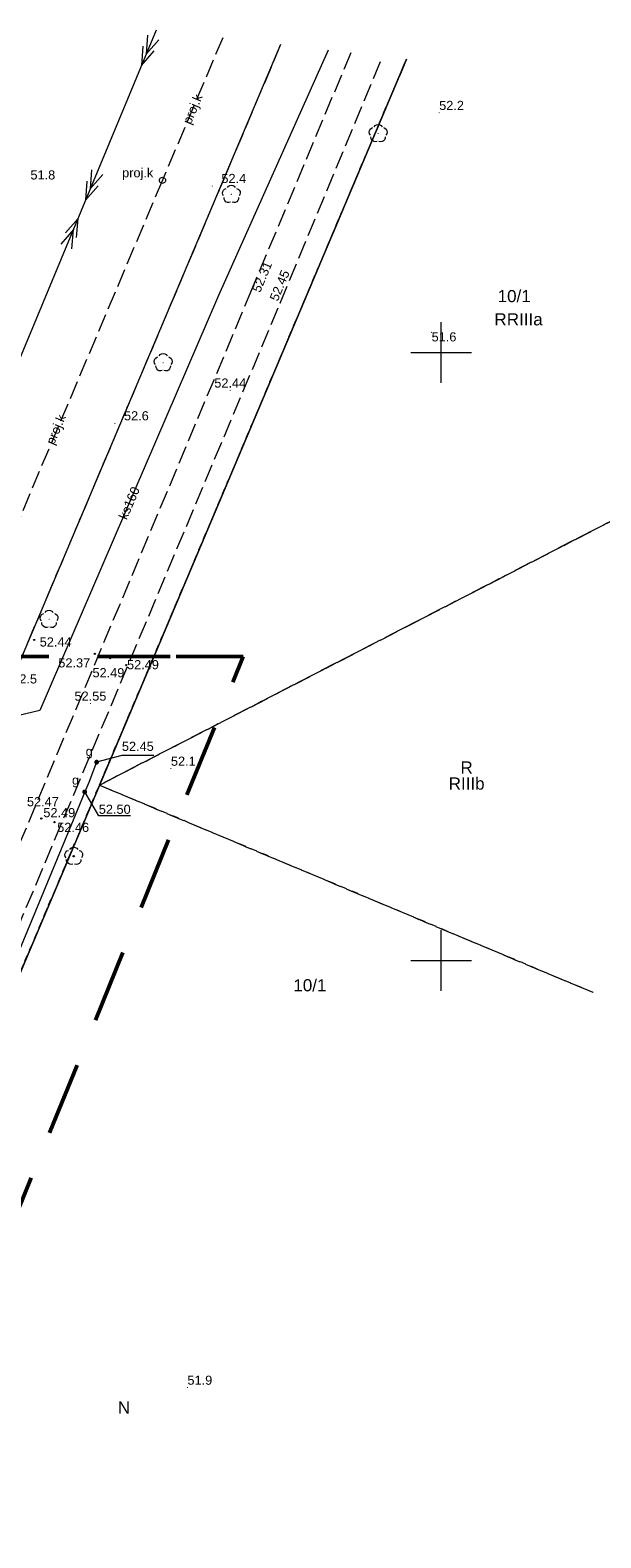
# Model space of a CAD drawing. Extents: x 5462052 to 5462554, y 5922477 to 5923179.
# Tile 41 of 42: x 5462316 to 5462363, y 5923053 to 5923177. Entities that reach past the tile are written whole.
import ezdxf
from ezdxf.enums import TextEntityAlignment as Align

# ---------------------------------------------------------------- set-up
doc = ezdxf.new("R2010")
doc.units = 0
doc.header["$PDMODE"] = 32
doc.header["$PDSIZE"] = 0.1
for name, pattern in [('PRZER1-1', [2, 1, -1]), ('PRZER3-1', [4, 3, -1]), ('PRZER3-2', [5, 3, -2])]:
    doc.linetypes.add(name, pattern=pattern)
doc.layers.get('0').update_dxf_attribs({"linetype": 'CONTINUOUS', "lineweight": 13})
doc.layers.add('!pomiar wys', color=7, linetype='CONTINUOUS')
for name, color, linetype, lineweight in [('EGDE', 7, 'CONTINUOUS', 18), ('EGDE_O', 7, 'CONTINUOUS', 18), ('GUPPRZ', 7, 'CONTINUOUS', 18), ('GUPPRZ_O', 7, 'CONTINUOUS', 18), ('OTKJ', 7, 'PRZER3-1', 18), ('OTRN', 7, 'CONTINUOUS', 13), ('OTRN_O', 7, 'CONTINUOUS', 13), ('OTRS', 7, 'CONTINUOUS', 13), ('OTRS_O', 7, 'CONTINUOUS', 13), ('zakres', 5, 'PRZER3-2', 50)]:
    doc.layers.add(name, color=color, linetype=linetype, lineweight=lineweight)
for name, color, linetype, lineweight, true_color in [('EGKK', 7, 'PRZER3-1', 18, 0x24bc24), ('EGKK_O', 7, 'PRZER3-1', 18, 0x24bc24), ('EGUG', 7, 'PRZER1-1', 18, 0x008000), ('EGUG_O', 7, 'PRZER1-1', 18, 0x008000), ('OTZL', 7, 'CONTINUOUS', 18, 0x008000), ('SUEP', 1, 'CONTINUOUS', 18, 0xff0000), ('SUGP', 7, 'CONTINUOUS', 18, 0xbfbf00), ('SUGU', 7, 'CONTINUOUS', 18, 0xbfbf00), ('SUGU_O', 7, 'CONTINUOUS', 18, 0xbfbf00), ('SUGW', 7, 'CONTINUOUS', 18, 0xbfbf00), ('SUGW_O', 7, 'CONTINUOUS', 18, 0xbfbf00), ('SUKP', 7, 'CONTINUOUS', 18, 0x803300), ('SUKP_O', 7, 'CONTINUOUS', 18, 0x803300), ('SUKS', 7, 'CONTINUOUS', 18, 0x803300), ('SUKS_O', 7, 'CONTINUOUS', 18, 0x803300)]:
    doc.layers.add(name, color=color, linetype=linetype, lineweight=lineweight, true_color=true_color)
doc.styles.add('GEO-INFO', font='arial.ttf')

# ---------------------------------------------------------------- blocks, each defined once
blk = doc.blocks.new('POINT')
at = {"color": 0}
blk.add_point((0, 0), dxfattribs=at)
blk = doc.blocks.new('KOLO')
blk.add_hatch(color=0).paths.add_polyline_path([(-0.5, 0), (-0.482963, -0.12941), (-0.433013, -0.25), (-0.353553, -0.353553), (-0.25, -0.433013), (-0.12941, -0.482963), (0, -0.5), (0.12941, -0.482963), (0.25, -0.433013), (0.353553, -0.353553), (0.433013, -0.25), (0.482963, -0.12941), (0.5, 0), (0.482963, 0.12941), (0.433013, 0.25), (0.353553, 0.353553), (0.25, 0.433013), (0.12941, 0.482963), (0, 0.5), (-0.12941, 0.482963), (-0.25, 0.433013), (-0.353553, 0.353553), (-0.433013, 0.25), (-0.482963, 0.12941)])
blk = doc.blocks.new('SPDLP')
blk.add_hatch(color=0).paths.add_polyline_path([(0, -0.09), (0.027812, -0.085595), (0.052901, -0.072812), (0.072812, -0.052901), (0.085595, -0.027812), (0.09, 0), (0.085595, 0.027812), (0.072812, 0.052901), (0.052901, 0.072812), (0.027812, 0.085595), (0, 0.09), (-0.027812, 0.085595), (-0.052901, 0.072812), (-0.072812, 0.052901), (-0.085595, 0.027812), (-0.09, 0), (-0.085595, -0.027812), (-0.072812, -0.052901), (-0.052901, -0.072812), (-0.027812, -0.085595)])
at = {"color": 0}
for points in [[(-1.271938, -0.268652), (-1.40916, -0.048001), (-1.462858, 0.20623), (-1.426585, 0.463525), (-1.304695, 0.693003), (-1.11182, 0.867117), (-0.871109, 0.964971)], [(-0.648554, 1.126667), (-0.481106, 1.325358), (-0.255912, 1.454989), (0, 1.5), (0.255912, 1.454989), (0.481106, 1.325358), (0.648554, 1.126667)], [(0.871109, 0.964971), (1.11182, 0.867117), (1.304695, 0.693003), (1.426585, 0.463525), (1.462858, 0.20623), (1.40916, -0.048001), (1.271938, -0.268652)], [(-0.137547, -1.292703), (-0.389802, -1.355024), (-0.648184, -1.327532), (-0.881678, -1.213525), (-1.062258, -1.026689), (-1.168249, -0.78945), (-1.186929, -0.530282)], [(1.186929, -0.530282), (1.168249, -0.78945), (1.062258, -1.026689), (0.881678, -1.213525), (0.648184, -1.327532), (0.389802, -1.355024), (0.137547, -1.292703)]]:
    blk.add_lwpolyline(points, dxfattribs=at)
blk = doc.blocks.new('OKRAG_PELNY')
at = {"color": 0}
blk.add_lwpolyline([(0, 0.5), (0.12941, 0.482963), (0.25, 0.433013), (0.353553, 0.353553), (0.433013, 0.25), (0.482963, 0.12941), (0.5, 0), (0.482963, -0.12941), (0.433013, -0.25), (0.353553, -0.353553), (0.25, -0.433013), (0.12941, -0.482963), (0, -0.5), (-0.12941, -0.482963), (-0.25, -0.433013), (-0.353553, -0.353553), (-0.433013, -0.25), (-0.482963, -0.12941), (-0.5, 0), (-0.482963, 0.12941), (-0.433013, 0.25), (-0.353553, 0.353553), (-0.25, 0.433013), (-0.12941, 0.482963)], close=True, dxfattribs=at)
blk = doc.blocks.new('SUEP2')
at = {"color": 0}
for points in [[(-2.5, -1), (0.5, 0), (-2.5, 1)], [(-0.5, -1), (2.5, 0), (-0.5, 1)]]:
    blk.add_lwpolyline(points, dxfattribs=at)

msp = doc.modelspace()

# ---------------------------------------------------------------- linework, layer by layer
at = {"linetype": 'Continuous', "elevation": 100, "flags": 128}
for points in [[(5462350, 5923147.5), (5462350, 5923152.5)], [(5462347.5, 5923150), (5462352.5, 5923150)], [(5462350, 5923097.5), (5462350, 5923102.5)], [(5462347.5, 5923100), (5462352.5, 5923100)]]:
    msp.add_lwpolyline(points, dxfattribs=at)
for p in [(5462316.53, 5923126.36, 52.44), (5462321.52, 5923125.21, 52.37), (5462322.78, 5923124.86, 52.49), (5462324.1, 5923124.28, 52.49), (5462317.12, 5923111.67, 52.49), (5462318.21, 5923111.38, 52.46), (5462319.79, 5923108.57, 52.64)]:
    msp.add_point(p)
at = {"layer": 'EGDE', "linetype": 'Continuous', "elevation": 10.22}
for points in [[(5462336.8, 5923175.32), (5462314.2, 5923121.88), (5462308.89, 5923109.34), (5462306.37, 5923103.36), (5462278.25, 5923036.89), (5462276.56, 5923032.87), (5462260.45, 5922994.78)], [(5462336.8, 5923175.32), (5462314.2, 5923121.88), (5462270.19, 5923118.8)], [(5462286.56, 5923030.86), (5462347.15, 5923174.12)], [(5462347.15, 5923174.12), (5462286.56, 5923030.86), (5462328.08, 5923013.44)]]:
    msp.add_lwpolyline(points, dxfattribs=at)
at = {"layer": 'EGKK', "linetype": 'PRZER3-1', "ltscale": 0.5, "elevation": 10.06}
for points in [[(5462336.8, 5923175.32), (5462314.2, 5923121.88), (5462270.19, 5923118.8)], [(5462347.15, 5923174.12), (5462321.9, 5923114.42), (5462382.3, 5923145.59)], [(5462382.3, 5923145.59), (5462321.9, 5923114.42), (5462362.51, 5923097.36)]]:
    msp.add_lwpolyline(points, dxfattribs=at)
at = {"layer": 'EGUG', "linetype": 'PRZER1-1', "ltscale": 0.5, "elevation": 10.08}
for points in [[(5462336.8, 5923175.32), (5462314.2, 5923121.88), (5462308.89, 5923109.34), (5462306.37, 5923103.36), (5462278.25, 5923036.89), (5462276.56, 5923032.87), (5462260.45, 5922994.78)], [(5462336.8, 5923175.32), (5462314.2, 5923121.88), (5462270.19, 5923118.8)], [(5462269.82, 5922991.29), (5462285.33, 5923027.96), (5462286.56, 5923030.86), (5462321.9, 5923114.42), (5462347.15, 5923174.12)], [(5462347.15, 5923174.12), (5462321.9, 5923114.42), (5462382.3, 5923145.59)], [(5462382.3, 5923145.59), (5462321.9, 5923114.42), (5462362.51, 5923097.36)], [(5462362.51, 5923097.36), (5462321.9, 5923114.42), (5462286.56, 5923030.86), (5462285.33, 5923027.96), (5462327.32, 5923011.57)]]:
    msp.add_lwpolyline(points, dxfattribs=at)
at = {"layer": 'GUPPRZ_O', "linetype": 'Continuous', "elevation": 10.8, "flags": 128}
for points in [[(5462326.37, 5923116.85), (5462323.75, 5923116.85), (5462321.67, 5923116.31)], [(5462324.47, 5923111.89), (5462321.85, 5923111.89), (5462320.69, 5923113.86)]]:
    msp.add_lwpolyline(points, dxfattribs=at)
at = {"layer": 'OTKJ', "linetype": 'PRZER3-1', "ltscale": 0.5, "elevation": 10.18}
for points in [[(5462342.57, 5923174.65), (5462334.42, 5923155.16), (5462305.02, 5923085.02), (5462293.03, 5923055.98), (5462291.44, 5923053.01), (5462288.52, 5923050.23), (5462282.02, 5923031.31), (5462271.62, 5923006.27), (5462265.8, 5922992.79)], [(5462268.13, 5922991.92), (5462273.72, 5923004.8), (5462284.87, 5923030.81), (5462289.93, 5923043.15), (5462295.8, 5923054.58), (5462307.37, 5923084.07), (5462336.77, 5923154.07), (5462345.2, 5923174.34)]]:
    msp.add_lwpolyline(points, dxfattribs=at)
at = {"layer": 'SUEP', "linetype": 'Continuous', "elevation": 10.14}
msp.add_lwpolyline([(5462326.58, 5923176.51), (5462299.4, 5923111.18)], dxfattribs=at)
at = {"layer": 'SUGP', "linetype": 'Continuous', "elevation": 10.14}
msp.add_lwpolyline([(5462321.67, 5923116.31), (5462321.04, 5923114.63), (5462320.69, 5923113.86), (5462320.08, 5923112.34), (5462308.77, 5923085.12), (5462298.47, 5923060.28), (5462284.2, 5923026.71), (5462272.58, 5922999.69), (5462272.3, 5922998.78), (5462269.25, 5922991.51)], dxfattribs=at)
at = {"layer": 'SUKP', "linetype": 'PRZER3-1', "ltscale": 0.5, "elevation": 10.14}
for points in [[(5462332.04, 5923175.88), (5462327.08, 5923164.16)], [(5462327.08, 5923164.16), (5462309.72, 5923123.1), (5462305.85, 5923123.1)]]:
    msp.add_lwpolyline(points, dxfattribs=at)
at = {"layer": 'SUKP', "linetype": 'Continuous', "elevation": 10.14}
msp.add_lwpolyline([(5462340.71, 5923174.87), (5462331.7, 5923154.68), (5462317, 5923120.57), (5462309.84, 5923118.86), (5462304.8, 5923108.38), (5462304.49, 5923107.64), (5462304.29, 5923107.28)], dxfattribs=at)
at = {"layer": 'zakres', "ltscale": 2, "elevation": 10.04}
for points in [[(5462132.02, 5922631.89), (5462350.16, 5922528.87), (5462411.69, 5922509.55), (5462519.64, 5922508.8), (5462516.03, 5922540.79), (5462419.68, 5922542.97), (5462148.36, 5922668.94), (5462333.73, 5923125.01)], [(5462301.73, 5923125.01), (5462301.73, 5923125.01), (5462328.22, 5923125.01), (5462333.73, 5923125.01), (5462333.73, 5923125.01)]]:
    msp.add_lwpolyline(points, dxfattribs=at)

# ---------------------------------------------------------------- block references
at = {"layer": 'GUPPRZ'}
for p in [(5462321.67, 5923116.31, 10.16), (5462320.69, 5923113.86, 10.16)]:
    msp.add_blockref('POINT', p, dxfattribs=at)
at = {"layer": 'OTRN', "xscale": 0.09, "yscale": 0.09}
for p in [(5462349.84, 5923169.72, 10.08), (5462331.18, 5923163.69, 10.08), (5462349.22, 5923151.66, 10.08), (5462323.17, 5923144.17, 10.08), (5462327.78, 5923115.79, 10.08), (5462329.14, 5923064.88, 10.08)]:
    msp.add_blockref('KOLO', p, dxfattribs=at)
at = {"layer": 'OTRS', "xscale": 0.09, "yscale": 0.09}
for p in [(5462334.42, 5923155.16, 10.08), (5462336.77, 5923154.07, 10.08), (5462332.66, 5923146.89, 10.08), (5462321.16, 5923121.14, 10.08)]:
    msp.add_blockref('KOLO', p, dxfattribs=at)
at = {"layer": 'OTZL', "xscale": 0.5, "yscale": 0.5}
for p in [(5462344.82, 5923168.01, 10.12), (5462332.75, 5923163.01, 10.12), (5462327.14, 5923149.16, 10.12), (5462317.76, 5923128.06, 10.12), (5462319.79, 5923108.57)]:
    msp.add_blockref('SPDLP', p, dxfattribs=at)
at = {"layer": 'SUEP', "xscale": 0.4999999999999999, "yscale": 0.4999999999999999}
for p, rotation in [((5462325.85, 5923174.76, 10.15), 247.4142937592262), ((5462321.24, 5923163.68, 10.15), 247.4142937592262), ((5462319.66, 5923159.88, 10.15), 67.41429375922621)]:
    msp.add_blockref('SUEP2', p, dxfattribs=dict(at, rotation=rotation))
at = {"layer": 'SUGU', "xscale": 0.4, "yscale": 0.4}
msp.add_blockref('KOLO', (5462321.67, 5923116.31, 10.16), dxfattribs=at)
at = {"layer": 'SUGW', "xscale": 0.4, "yscale": 0.4}
msp.add_blockref('KOLO', (5462320.69, 5923113.86, 10.16), dxfattribs=at)
at = {"layer": 'SUKS', "xscale": 0.5, "yscale": 0.5}
msp.add_blockref('OKRAG_PELNY', (5462327.08, 5923164.16, 10.16), dxfattribs=at)

# ---------------------------------------------------------------- texts
at = {"layer": '!pomiar wys', "style": 'GEO-INFO'}
for s, p in [('52.44', (5462316.99, 5923125.82)), ('52.37', (5462318.52, 5923124.1)), ('52.49', (5462324.17, 5923123.95)), ('52.49', (5462321.33, 5923123.29)), ('52.47', (5462315.94, 5923112.68)), ('52.49', (5462317.29, 5923111.78)), ('52.46', (5462318.43, 5923110.57))]:
    msp.add_text(s, height=0.75, dxfattribs=at).set_placement(p)
at = {"layer": 'EGDE_O', "linetype": 'Continuous', "style": 'GEO-INFO'}
for p in [(5462356.01, 5923154.64, 10.8), (5462339.21, 5923097.96, 10.8)]:
    msp.add_text('10/1', height=1, dxfattribs=at).set_placement(p, align=Align.MIDDLE_CENTER)
at = {"layer": 'EGKK_O', "linetype": 'Continuous', "style": 'GEO-INFO'}
for s, p in [('RIIIa', (5462356.88, 5923152.73, 10.8)), ('RIIIb', (5462352.1, 5923114.55, 10.8))]:
    msp.add_text(s, height=1, dxfattribs=at).set_placement(p, align=Align.MIDDLE_CENTER)
at = {"layer": 'EGUG_O', "linetype": 'Continuous', "style": 'GEO-INFO'}
for s, p in [('R', (5462354.89, 5923152.73, 10.8)), ('R', (5462352.1, 5923115.87, 10.8)), ('N', (5462323.92, 5923063.23, 10.8))]:
    msp.add_text(s, height=1, dxfattribs=at).set_placement(p, align=Align.MIDDLE_CENTER)
at = {"layer": 'GUPPRZ_O', "linetype": 'Continuous', "style": 'GEO-INFO'}
msp.add_text('52.45', height=0.75, dxfattribs=at).set_placement((5462323.75, 5923117.01), align=Align.BOTTOM_LEFT)
msp.add_text('52.50', height=0.75, dxfattribs=at).set_placement((5462321.85, 5923112.81), align=Align.TOP_LEFT)
at = {"layer": 'OTRN_O', "linetype": 'Continuous', "style": 'GEO-INFO'}
for s, p in [('52.2', (5462349.84, 5923169.72, 10.8)), ('52.1', (5462327.78, 5923115.79, 10.8)), ('51.9', (5462329.14, 5923064.88, 10.8))]:
    msp.add_text(s, height=0.75, dxfattribs=at).set_placement(p, align=Align.BOTTOM_LEFT)
for s, p in [('51.8', (5462316.23, 5923164.23, 10.8)), ('52.4', (5462331.93, 5923163.94, 10.8)), ('52.6', (5462323.92, 5923144.42, 10.8)), ('52.5', (5462314.73, 5923122.78, 10.8))]:
    msp.add_text(s, height=0.75, dxfattribs=at).set_placement(p)
msp.add_text('51.6', height=0.75, dxfattribs=at).set_placement((5462349.22, 5923151.66, 10.8), align=Align.TOP_LEFT)
at = {"layer": 'OTRS_O', "linetype": 'Continuous', "style": 'GEO-INFO'}
msp.add_text('52.31', height=0.75, rotation=67.2916, dxfattribs=at).set_placement((5462334.42, 5923155.16, 10.8), align=Align.TOP_LEFT)
msp.add_text('52.45', height=0.75, rotation=67.4279, dxfattribs=at).set_placement((5462336.77, 5923154.07, 10.8), align=Align.BOTTOM_LEFT)
for s, p in [('52.44', (5462332.66, 5923146.89, 10.8)), ('52.55', (5462321.16, 5923121.14, 10.8))]:
    msp.add_text(s, height=0.75, dxfattribs=at).set_placement(p, align=Align.BOTTOM_CENTER)
at = {"layer": 'SUGU_O', "linetype": 'Continuous', "style": 'GEO-INFO'}
msp.add_text('g', height=0.75, dxfattribs=at).set_placement((5462321.35, 5923116.6, 10.8), align=Align.BOTTOM_RIGHT)
at = {"layer": 'SUGW_O', "linetype": 'Continuous', "style": 'GEO-INFO'}
msp.add_text('g', height=0.75, dxfattribs=at).set_placement((5462320.23, 5923114.24, 10.8), align=Align.BOTTOM_RIGHT)
at = {"layer": 'SUKP_O', "linetype": 'Continuous', "style": 'GEO-INFO'}
for s, rotation, p in [('proj.k', 67.0735, (5462329.56, 5923170.02, 10.8)), ('ks160', 66.686, (5462324.35, 5923137.62, 10.8))]:
    msp.add_text(s, height=0.75, rotation=rotation, dxfattribs=at).set_placement(p, align=Align.MIDDLE_CENTER)
msp.add_text('proj.k', height=0.75, rotation=67.0735, dxfattribs=at).set_placement((5462318.4, 5923143.63, 10.8), align=Align.MIDDLE)
at = {"layer": 'SUKS_O', "linetype": 'Continuous', "style": 'GEO-INFO'}
msp.add_text('proj.k', height=0.75, dxfattribs=at).set_placement((5462326.33, 5923164.41, 10.8), align=Align.RIGHT)

doc.saveas('drawing.dxf')
